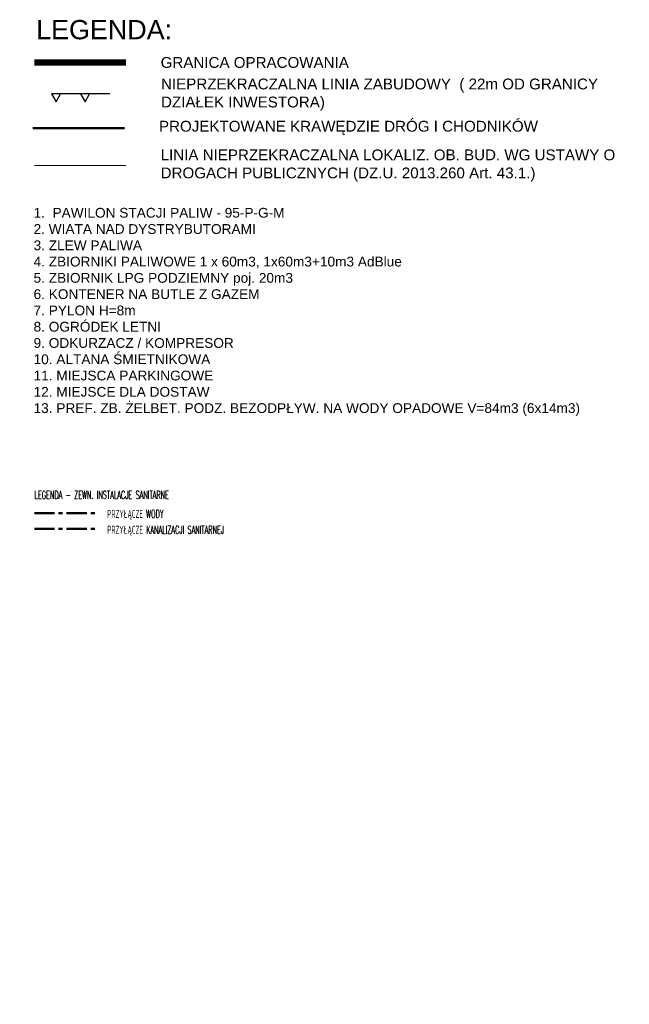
# Model space of a CAD drawing. Header units: metres. Extents: x 964 to 7125, y -212 to 9570.
# Tile 56 of 185: x 1730 to 1827, y 192 to 347. Entities that reach past the tile are written whole.
import ezdxf

# ---------------------------------------------------------------- set-up
doc = ezdxf.new("R2010")
doc.units = ezdxf.units.M
for name, pattern in [('CENTER', [50.8, 31.75, -6.35, 6.35, -6.35]), ('CENTER2', [1.125, 0.75, -0.125, 0.125, -0.125]), ('CIĄGłA', [0]), ('DASHED', [0.75, 0.5, -0.25])]:
    doc.linetypes.add(name, pattern=pattern)
for name, color, linetype, lineweight in [('AGP1_granica_opracow', 7, 'Continuous', 15), ('AGP1_OPISY', 7, 'Continuous', 13), ('IS-KS-przylacze', 36, 'CENTER', 50), ('IS-opis-legenda', 7, 'Continuous', 20), ('IS-W-przylacze', 162, 'CENTER', 50), ('LINIE PRZEKROJOWE', 7, 'Continuous', 9)]:
    doc.layers.add(name, color=color, linetype=linetype, lineweight=lineweight)
doc.layers.add('AGP1_linie_nieprzekraczalne', color=7, linetype='Continuous')
doc.styles.add('ARIAL', font='arial.ttf')
doc.styles.add('IS-0.6', font='simplex.shx', dxfattribs={"width": 0.6})

# ---------------------------------------------------------------- blocks, each defined once
blk = doc.blocks.new('PRZEKRÓJ TERENU OPIS PZT')
at = {"true_color": 0x636466}
h = blk.add_hatch(color=251, dxfattribs=at)
h.dxf.hatch_style = 1
h.paths.add_polyline_path([(2754.39, 31.61), (2751.91, 34.79), (2751.9, 28.45)])
h = blk.add_hatch(color=251, dxfattribs=at)
h.dxf.hatch_style = 1
h.paths.add_polyline_path([(2715.91, -22.07), (2712.74, -19.58), (2719.09, -19.58)])
h = blk.add_hatch(color=251, dxfattribs=at)
h.dxf.hatch_style = 1
h.paths.add_polyline_path([(2797.02, -21.78), (2793.85, -19.3), (2800.19, -19.3)])
h = blk.add_hatch(color=251, dxfattribs=at)
h.dxf.hatch_style = 1
h.paths.add_polyline_path([(2754.11, -69.64), (2751.64, -66.46), (2751.62, -72.81)])
at = {"color": 251, "true_color": 0x636466}
for points in [[(2751.91, 34.79), (2751.62, -72.81)], [(2751.91, 34.79), (2754.39, 31.61)], [(2751.9, 28.45), (2754.39, 31.61)], [(2712.74, -19.58), (2800.19, -19.3)], [(2712.74, -19.58), (2715.91, -22.07)], [(2719.09, -19.58), (2715.91, -22.07)], [(2793.85, -19.3), (2797.02, -21.78)], [(2800.19, -19.3), (2797.02, -21.78)], [(2751.64, -66.46), (2754.11, -69.64)], [(2751.62, -72.81), (2754.11, -69.64)]]:
    blk.add_lwpolyline(points, dxfattribs=at)
at = {"layer": 'AGP1_OPISY', "color": 251, "linetype": 'Continuous', "lineweight": 40, "true_color": 0x636466, "char_height": 2.05, "attachment_point": 1, "rotation": 269.8444, "style": 'ARIAL', "bg_fill": 3, "box_fill_scale": 1.5, "bg_fill_color": 256, "bg_fill_transparency": 0}
for insert in [(2749.97, 33.67), (2749.7, -67.59)]:
    blk.add_mtext('A', dxfattribs=dict(at, insert=insert))
at = {"layer": 'AGP1_OPISY', "color": 251, "linetype": 'Continuous', "lineweight": 40, "true_color": 0x636466, "char_height": 2.05, "attachment_point": 7, "style": 'ARIAL', "bg_fill": 3, "box_fill_scale": 1.5, "bg_fill_color": 256, "bg_fill_transparency": 0}
for insert in [(2714.76, -18.19), (2795.86, -17.91)]:
    blk.add_mtext('B', dxfattribs=dict(at, insert=insert))

msp = doc.modelspace()

# ---------------------------------------------------------------- linework, layer by layer
at = {"lineweight": 50}
msp.add_lwpolyline([(1746.826, 330.021), (1732.357, 330.021)], dxfattribs=at)
at = {"color": 217, "linetype": 'DASHED', "ltscale": 4, "true_color": 0x93278f, "const_width": 0.2}
msp.add_lwpolyline([(1747.085, 324.101), (1732.615, 324.101)], dxfattribs=at)
at = {"layer": 'AGP1_granica_opracow', "color": 244, "linetype": 'CENTER2', "lineweight": 9, "ltscale": 10, "true_color": 0x991b1e, "const_width": 1}
msp.add_lwpolyline([(1747.085, 340.403), (1732.615, 340.403)], dxfattribs=at)
at = {"layer": 'AGP1_linie_nieprzekraczalne', "color": 8, "ltscale": 0.05}
for points in [[(1739.89, 335.449), (1735.291, 335.449), (1736.022, 334.183), (1736.723, 335.449)], [(1744.49, 335.449), (1739.89, 335.449), (1740.622, 334.183), (1741.322, 335.449)]]:
    msp.add_lwpolyline(points, dxfattribs=at)

# ---------------------------------------------------------------- block references
at = {"layer": 'LINIE PRZEKROJOWE', "color": 8, "linetype": 'CIĄGłA', "lineweight": 5, "rotation": 77.33843703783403}
msp.add_blockref('PRZEKRÓJ TERENU OPIS PZT', (1049.122, -2439.278), dxfattribs=at)

# ---------------------------------------------------------------- texts
at = {"layer": 'AGP1_OPISY', "linetype": 'Continuous', "lineweight": 40, "style": 'ARIAL'}
for s, insert, char_height, width, attachment_point in [('LEGENDA:', (1732.874, 347.095), 3.04, 83.72429, 1), ('GRANICA OPRACOWANIA', (1752.541, 341.242), 1.71, 50.13387, 1), ('NIEPRZEKRACZALNA LINIA ZABUDOWY  ( 22m OD GRANICY DZIAŁEK INWESTORA)', (1752.604, 337.842), 1.71, 77.6041, 1), ('PROJEKTOWANE KRAWĘDZIE DRÓG I CHODNIKÓW', (1752.282, 331.166), 1.71, 61.61261, 1), ('LINIA NIEPRZEKRACZALNA LOKALIZ. OB. BUD. WG USTAWY O DROGACH PUBLICZNYCH (DZ.U. 2013.260 Art. 43.1.)', (1752.541, 324.101), 1.71, 73.22856, 4)]:
    msp.add_mtext(s, dxfattribs=dict(at, insert=insert, char_height=char_height, width=width, attachment_point=attachment_point))
at = {"layer": 'IS-opis-legenda', "style": 'IS-0.6', "width": 0.6}
for s, p in [('PRZYŁĄCZE WODY', (1744.115, 268.412)), ('PRZYŁĄCZE KANALIZACJI SANITARNEJ', (1744.115, 265.912))]:
    msp.add_text(s, height=1.25, dxfattribs=at).set_placement(p)

# ---------------------------------------------------------------- next in the draw order: linework, layer by layer
at = {"layer": 'IS-KS-przylacze', "ltscale": 0.1}
msp.add_line((1732.615, 266.662), (1742.615, 266.662), dxfattribs=at)
at = {"layer": 'IS-W-przylacze', "ltscale": 0.1}
msp.add_line((1732.615, 269.162), (1742.615, 269.162), dxfattribs=at)

# ---------------------------------------------------------------- next in the draw order: texts
at = {"layer": 'AGP1_OPISY', "linetype": 'Continuous', "lineweight": 40, "insert": (1732.471, 317.407), "char_height": 1.9494, "width": 89.33945, "attachment_point": 1, "style": 'ARIAL'}
msp.add_mtext('{\\H0.79167x;\\C256;\\c0;1.  PAWILON STACJI PALIW - 95-P-G-M\\P2. WIATA NAD DYSTRYBUTORAMI\\P3. ZLEW PALIWA\\P4. ZBIORNIKI PALIWOWE 1 x 60m3, 1x60m3+10m3 AdBlue\\P5. ZBIORNIK LPG PODZIEMNY poj. 20m3\\P6. KONTENER NA BUTLE Z GAZEM\\P7. PYLON H=8m\\P8. OGRÓDEK LETNI\\P9. ODKURZACZ / KOMPRESOR\\P10. ALTANA ŚMIETNIKOWA\\P11. MIEJSCA PARKINGOWE\\P12. MIEJSCE DLA DOSTAW\\H0.84211x;\\P\\H1.18749x;13. PREF. ZB. ŻELBET. PODZ. BEZODPŁYW. NA WODY OPADOWE V=84m3 (6x14m3)}', dxfattribs=at)
at = {"layer": 'IS-opis-legenda', "style": 'IS-0.6', "width": 0.6}
msp.add_text('LEGENDA - ZEWN. INSTALACJE SANITARNE', height=1.25, dxfattribs=at).set_placement((1732.615, 271.412))

doc.saveas('drawing.dxf')
